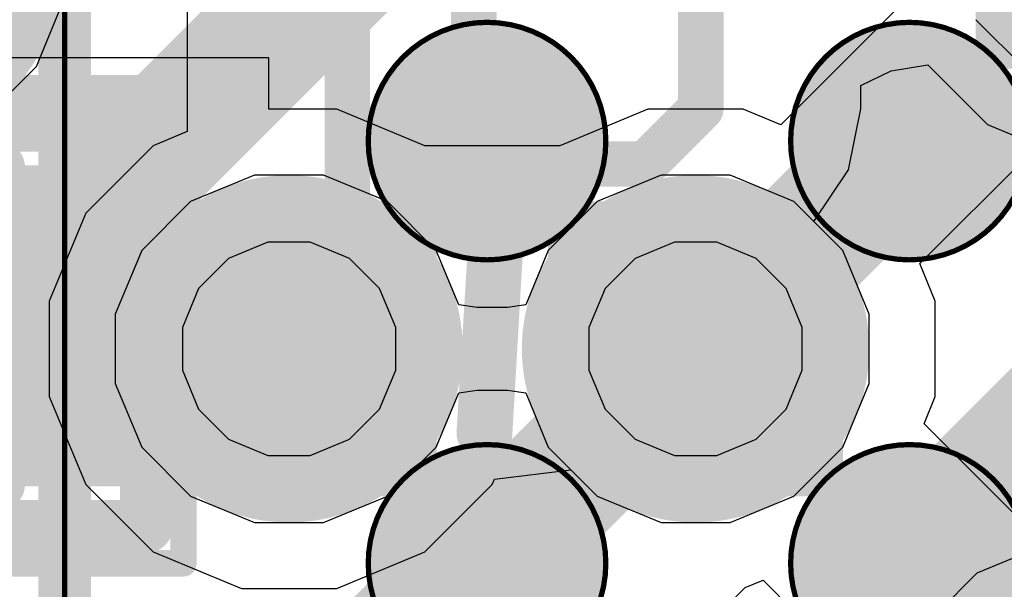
# Model space of a CAD drawing. Header units: inches. Extents: x -6 to 11.2, y -2.2 to 8.3.
# Tile 205 of 256: x 3.0146 to 3.088, y 0.6029 to 0.6454. Entities that reach past the tile are written whole.
import ezdxf

# ---------------------------------------------------------------- set-up
doc = ezdxf.new("R2010")
doc.units = ezdxf.units.IN
doc.header["$MEASUREMENT"] = 0
for name, color, linetype in [('Board Layer Stack Bottom Overlay', 54, 'Continuous'), ('Board Layer Stack Bottom Solder', 6, 'Continuous'), ('Bottom Comp Body -Top13)-Comp Body -Bot14)', 56, 'Continuous'), ('Bottom Comp Outline -Top11)-Comp Outline -Bot12)', 56, 'Continuous'), ('Bottom Courtyard -Top15)-Courtyard -Bot16)', 56, 'Continuous'), ('Bottom Paste', 16, 'Continuous'), ('Drill Drawing', 1, 'Continuous'), ('Layer  6- Inner', 156, 'Continuous'), ('Layer 1- Top', 1, 'Continuous'), ('Layer 2- GND', 16, 'Continuous'), ('Layer 3- Inner', 16, 'Continuous'), ('Layer 4- Inner', 76, 'Continuous'), ('Layer 5- Inner', 90, 'Continuous'), ('Layer 7- PWR', 76, 'Continuous'), ('Layer 8- Bottom', 5, 'Continuous'), ('Top Overlay', 2, 'Continuous'), ('Top Paste', 8, 'Continuous'), ('Top Solder', 216, 'Continuous'), ('Via Holes', 16, 'Continuous')]:
    doc.layers.add(name, color=color, linetype=linetype)
doc.styles.add('Arial', font='txt', dxfattribs={"height": 0.2})

# ---------------------------------------------------------------- blocks, each defined once
blk = doc.blocks.new('ICC_TFBGA96_8X14_P080_417')
at = {"layer": 'Layer 1- Top'}
h = blk.add_hatch(color=7, dxfattribs=at)
edge = h.paths.add_edge_path()
edge.add_arc((0.094488, -0.047244), 0.00689, 0, 360)
h = blk.add_hatch(color=7, dxfattribs=at)
edge = h.paths.add_edge_path()
edge.add_arc((0.125984, -0.047244), 0.00689, 0, 360)
h = blk.add_hatch(color=7, dxfattribs=at)
edge = h.paths.add_edge_path()
edge.add_arc((0.094488, -0.07874), 0.00689, 0, 360)
h = blk.add_hatch(color=7, dxfattribs=at)
edge = h.paths.add_edge_path()
edge.add_arc((0.125984, -0.07874), 0.00689, 0, 360)
at = {"layer": 'Top Paste'}
h = blk.add_hatch(color=8, dxfattribs=at)
edge = h.paths.add_edge_path()
edge.add_arc((0.094488, -0.047244), 0.00689, 0, 360)
h = blk.add_hatch(color=8, dxfattribs=at)
edge = h.paths.add_edge_path()
edge.add_arc((0.125984, -0.047244), 0.00689, 0, 360)
h = blk.add_hatch(color=8, dxfattribs=at)
edge = h.paths.add_edge_path()
edge.add_arc((0.094488, -0.07874), 0.00689, 0, 360)
h = blk.add_hatch(color=8, dxfattribs=at)
edge = h.paths.add_edge_path()
edge.add_arc((0.125984, -0.07874), 0.00689, 0, 360)
at = {"layer": 'Top Solder'}
h = blk.add_hatch(color=216, dxfattribs=at)
edge = h.paths.add_edge_path()
edge.add_arc((0.094488, -0.047244), 0.008858, 0, 360)
h = blk.add_hatch(color=216, dxfattribs=at)
edge = h.paths.add_edge_path()
edge.add_arc((0.125984, -0.047244), 0.008858, 0, 360)
h = blk.add_hatch(color=216, dxfattribs=at)
edge = h.paths.add_edge_path()
edge.add_arc((0.094488, -0.07874), 0.008858, 0, 360)
h = blk.add_hatch(color=216, dxfattribs=at)
edge = h.paths.add_edge_path()
edge.add_arc((0.125984, -0.07874), 0.008858, 0, 360)
at = {"layer": 'Bottom Comp Body -Top13)-Comp Body -Bot14)'}
blk.add_lwpolyline([(0.15748, 0.275591, 0.000394, 0.000394, 0), (0.15748, -0.275591, 0.000394, 0.000394, 0)], format="xyseb", dxfattribs=at)
for points in [[(0.103346, -0.047244, 0.000394, 0.000394, 1), (0.08563, -0.047244, 0.000394, 0.000394, 1)], [(0.134843, -0.047244, 0.000394, 0.000394, 1), (0.117126, -0.047244, 0.000394, 0.000394, 1)], [(0.103248, -0.047244, 0.000197, 0.000197, 1), (0.103445, -0.047244, 0.000197, 0.000197, 1)], [(0.117028, -0.047244, 0.000197, 0.000197, 1), (0.117224, -0.047244, 0.000197, 0.000197, 1)], [(0.134744, -0.047244, 0.000197, 0.000197, 1), (0.134941, -0.047244, 0.000197, 0.000197, 1)], [(0.103346, -0.07874, 0.000394, 0.000394, 1), (0.08563, -0.07874, 0.000394, 0.000394, 1)], [(0.134843, -0.07874, 0.000394, 0.000394, 1), (0.117126, -0.07874, 0.000394, 0.000394, 1)], [(0.103248, -0.07874, 0.000197, 0.000197, 1), (0.103445, -0.07874, 0.000197, 0.000197, 1)], [(0.117028, -0.07874, 0.000197, 0.000197, 1), (0.117224, -0.07874, 0.000197, 0.000197, 1)], [(0.134744, -0.07874, 0.000197, 0.000197, 1), (0.134941, -0.07874, 0.000197, 0.000197, 1)]]:
    blk.add_lwpolyline(points, format="xyseb", close=True, dxfattribs=at)
at = {"layer": 'Top Overlay'}
blk.add_lwpolyline([(0.15748, 0.275591, 0.003937, 0.003937, 0), (0.15748, -0.275591, 0.003937, 0.003937, 0)], format="xyseb", dxfattribs=at)
blk = doc.blocks.new('L15002_035_B_452')
at = {"layer": 'Board Layer Stack Bottom Solder'}
for points in [[(-0.03376, 0.011968), (-0.004823, 0.011968), (-0.004823, -0.011968), (-0.03376, -0.011968)], [(0.004823, 0.011968), (0.03376, 0.011968), (0.03376, -0.011968), (0.004823, -0.011968)]]:
    blk.add_hatch(color=6, dxfattribs=at).paths.add_polyline_path(points)
at = {"layer": 'Bottom Paste'}
for points in [[(-0.031791, 0.01), (-0.006791, 0.01), (-0.006791, -0.01), (-0.031791, -0.01)], [(0.006791, 0.01), (0.031791, 0.01), (0.031791, -0.01), (0.006791, -0.01)]]:
    blk.add_hatch(color=16, dxfattribs=at).paths.add_polyline_path(points)
at = {"layer": 'Layer 8- Bottom'}
for points in [[(-0.031791, 0.01), (-0.006791, 0.01), (-0.006791, -0.01), (-0.031791, -0.01)], [(0.006791, 0.01), (0.031791, 0.01), (0.031791, -0.01), (0.006791, -0.01)]]:
    blk.add_hatch(color=7, dxfattribs=at).paths.add_polyline_path(points)
at = {"layer": 'Board Layer Stack Bottom Overlay'}
for points in [[(0.019882, 0.016142, 0.003937, 0.003937, 0), (-0.018701, 0.016142, 0.003937, 0.003937, 0)], [(0.019882, -0.016142, 0.003937, 0.003937, 0), (-0.018701, -0.016142, 0.003937, 0.003937, 0)]]:
    blk.add_lwpolyline(points, format="xyseb", dxfattribs=at)
for points in [[(-0.019685, 0.016142, 0.001969, 0.001969, 1), (-0.017717, 0.016142, 0.001969, 0.001969, 1)], [(0.018898, 0.016142, 0.001969, 0.001969, 1), (0.020866, 0.016142, 0.001969, 0.001969, 1)], [(-0.019685, -0.016142, 0.001969, 0.001969, 1), (-0.017717, -0.016142, 0.001969, 0.001969, 1)], [(0.018898, -0.016142, 0.001969, 0.001969, 1), (0.020866, -0.016142, 0.001969, 0.001969, 1)]]:
    blk.add_lwpolyline(points, format="xyseb", close=True, dxfattribs=at)
at = {"layer": 'Bottom Comp Body -Top13)-Comp Body -Bot14)'}
for points in [[(-0.021653, 0.011811, 0.003937, 0.003937, 0), (-0.021653, -0.011811, 0.003937, 0.003937, 0)], [(0.021653, 0.011811, 0.003937, 0.003937, 0), (-0.021653, 0.011811, 0.003937, 0.003937, 0)], [(0.021653, 0.011811, 0.003937, 0.003937, 0), (0.021653, -0.011811, 0.003937, 0.003937, 0)], [(0.021653, -0.011811, 0.003937, 0.003937, 0), (-0.021653, -0.011811, 0.003937, 0.003937, 0)]]:
    blk.add_lwpolyline(points, format="xyseb", dxfattribs=at)
for points in [[(-0.022638, 0.011811, 0.001969, 0.001969, 1), (-0.020669, 0.011811, 0.001969, 0.001969, 1)], [(-0.022638, 0.011811, 0.001969, 0.001969, 1), (-0.020669, 0.011811, 0.001969, 0.001969, 1)], [(0.020669, 0.011811, 0.001969, 0.001969, 1), (0.022638, 0.011811, 0.001969, 0.001969, 1)], [(0.020669, 0.011811, 0.001969, 0.001969, 1), (0.022638, 0.011811, 0.001969, 0.001969, 1)], [(-0.022638, -0.011811, 0.001969, 0.001969, 1), (-0.020669, -0.011811, 0.001969, 0.001969, 1)], [(-0.022638, -0.011811, 0.001969, 0.001969, 1), (-0.020669, -0.011811, 0.001969, 0.001969, 1)], [(0.020669, -0.011811, 0.001969, 0.001969, 1), (0.022638, -0.011811, 0.001969, 0.001969, 1)], [(0.020669, -0.011811, 0.001969, 0.001969, 1), (0.022638, -0.011811, 0.001969, 0.001969, 1)]]:
    blk.add_lwpolyline(points, format="xyseb", close=True, dxfattribs=at)
at = {"layer": 'Bottom Comp Outline -Top11)-Comp Outline -Bot12)'}
for points in [[(-0.032677, 0.014961, 0.003937, 0.003937, 0), (-0.032677, -0.014961, 0.003937, 0.003937, 0)], [(0.032677, 0.014961, 0.003937, 0.003937, 0), (-0.032677, 0.014961, 0.003937, 0.003937, 0)], [(0.032677, 0.014961, 0.003937, 0.003937, 0), (0.032677, -0.014961, 0.003937, 0.003937, 0)], [(0.032677, -0.014961, 0.003937, 0.003937, 0), (-0.032677, -0.014961, 0.003937, 0.003937, 0)]]:
    blk.add_lwpolyline(points, format="xyseb", dxfattribs=at)
for points in [[(-0.033661, 0.014961, 0.001969, 0.001969, 1), (-0.031693, 0.014961, 0.001969, 0.001969, 1)], [(-0.033661, 0.014961, 0.001969, 0.001969, 1), (-0.031693, 0.014961, 0.001969, 0.001969, 1)], [(0.031693, 0.014961, 0.001969, 0.001969, 1), (0.033661, 0.014961, 0.001969, 0.001969, 1)], [(0.031693, 0.014961, 0.001969, 0.001969, 1), (0.033661, 0.014961, 0.001969, 0.001969, 1)], [(-0.033661, -0.014961, 0.001969, 0.001969, 1), (-0.031693, -0.014961, 0.001969, 0.001969, 1)], [(-0.033661, -0.014961, 0.001969, 0.001969, 1), (-0.031693, -0.014961, 0.001969, 0.001969, 1)], [(0.031693, -0.014961, 0.001969, 0.001969, 1), (0.033661, -0.014961, 0.001969, 0.001969, 1)], [(0.031693, -0.014961, 0.001969, 0.001969, 1), (0.033661, -0.014961, 0.001969, 0.001969, 1)]]:
    blk.add_lwpolyline(points, format="xyseb", close=True, dxfattribs=at)
at = {"layer": 'Bottom Courtyard -Top15)-Courtyard -Bot16)'}
for points in [[(0.035433, 0.017716, 0.001969, 0.001969, 0), (-0.035433, 0.017716, 0.001969, 0.001969, 0)], [(-0.035433, 0.017716, 0.001969, 0.001969, 0), (-0.035433, -0.017716, 0.001969, 0.001969, 0)], [(0.035433, 0.017716, 0.001969, 0.001969, 0), (0.035433, -0.017716, 0.001969, 0.001969, 0)], [(0, 0.011811, 0.003937, 0.003937, 0), (0, -0.011811, 0.003937, 0.003937, 0)], [(0.011811, 0, 0.003937, 0.003937, 0), (-0.011811, 0, 0.003937, 0.003937, 0)], [(0.035433, -0.017716, 0.001969, 0.001969, 0), (-0.035433, -0.017716, 0.001969, 0.001969, 0)]]:
    blk.add_lwpolyline(points, format="xyseb", dxfattribs=at)
for points in [[(-0.035925, 0.017716, 0.000984, 0.000984, 1), (-0.034941, 0.017716, 0.000984, 0.000984, 1)], [(-0.035925, 0.017716, 0.000984, 0.000984, 1), (-0.034941, 0.017716, 0.000984, 0.000984, 1)], [(0.034941, 0.017716, 0.000984, 0.000984, 1), (0.035925, 0.017716, 0.000984, 0.000984, 1)], [(0.034941, 0.017716, 0.000984, 0.000984, 1), (0.035925, 0.017716, 0.000984, 0.000984, 1)], [(-0.000984, 0.011811, 0.001969, 0.001969, 1), (0.000984, 0.011811, 0.001969, 0.001969, 1)], [(-0.012795, 0, 0.001969, 0.001969, 1), (-0.010827, 0, 0.001969, 0.001969, 1)], [(0.010827, 0, 0.001969, 0.001969, 1), (0.012795, 0, 0.001969, 0.001969, 1)], [(-0.000984, -0.011811, 0.001969, 0.001969, 1), (0.000984, -0.011811, 0.001969, 0.001969, 1)], [(-0.035925, -0.017716, 0.000984, 0.000984, 1), (-0.034941, -0.017716, 0.000984, 0.000984, 1)], [(-0.035925, -0.017716, 0.000984, 0.000984, 1), (-0.034941, -0.017716, 0.000984, 0.000984, 1)], [(0.034941, -0.017716, 0.000984, 0.000984, 1), (0.035925, -0.017716, 0.000984, 0.000984, 1)], [(0.034941, -0.017716, 0.000984, 0.000984, 1), (0.035925, -0.017716, 0.000984, 0.000984, 1)]]:
    blk.add_lwpolyline(points, format="xyseb", close=True, dxfattribs=at)
at = {"layer": 'Bottom Comp Outline -Top11)-Comp Outline -Bot12)', "style": 'Arial', "text_generation_flag": 2}
blk.add_text('R901', height=0.0137795, rotation=180, dxfattribs=at).set_placement((-0.022958, 0.006887))

msp = doc.modelspace()

# ---------------------------------------------------------------- hatches: boundary and pattern name
at = {"layer": 'Layer 1- Top'}
h = msp.add_hatch(color=7, dxfattribs=at)
edge = h.paths.add_edge_path()
edge.add_arc((3.034639, 0.620873), 0.007874, 0, 360)
h = msp.add_hatch(color=7, dxfattribs=at)
edge = h.paths.add_edge_path()
edge.add_arc((3.064954, 0.620873), 0.007874, 0, 360)
at = {"layer": 'Layer 2- GND'}
h = msp.add_hatch(color=7, dxfattribs=at)
edge = h.paths.add_edge_path()
edge.add_arc((3.096844, 0.652763), 0.012953, 0, 360)
h = msp.add_hatch(color=7, dxfattribs=at)
edge = h.paths.add_edge_path()
edge.add_arc((3.034639, 0.620873), 0.012953, 0, 360)
h = msp.add_hatch(color=7, dxfattribs=at)
edge = h.paths.add_edge_path()
edge.add_arc((3.064954, 0.620873), 0.012953, 0, 360)
at = {"layer": 'Layer 3- Inner'}
h = msp.add_hatch(color=7, dxfattribs=at)
edge = h.paths.add_edge_path()
edge.add_arc((3.034639, 0.620873), 0.007874, 0, 360)
at = {"layer": 'Layer 7- PWR'}
h = msp.add_hatch(color=7, dxfattribs=at)
edge = h.paths.add_edge_path()
edge.add_arc((3.00315, 0.650394), 0.014921, 0, 360)
h = msp.add_hatch(color=7, dxfattribs=at)
edge = h.paths.add_edge_path()
edge.add_arc((3.096844, 0.652763), 0.012953, 0, 360)
h = msp.add_hatch(color=7, dxfattribs=at)
edge = h.paths.add_edge_path()
edge.add_arc((3.034639, 0.620873), 0.012953, 0, 360)
h = msp.add_hatch(color=7, dxfattribs=at)
edge = h.paths.add_edge_path()
edge.add_arc((3.064954, 0.620873), 0.012953, 0, 360)
at = {"layer": 'Layer 8- Bottom'}
h = msp.add_hatch(color=7, dxfattribs=at)
edge = h.paths.add_edge_path()
edge.add_arc((3.034639, 0.620873), 0.007874, 0, 360)
h = msp.add_hatch(color=7, dxfattribs=at)
edge = h.paths.add_edge_path()
edge.add_arc((3.064954, 0.620873), 0.007874, 0, 360)
at = {"layer": 'Via Holes'}
h = msp.add_hatch(color=7, dxfattribs=at)
edge = h.paths.add_edge_path()
edge.add_arc((3.034639, 0.620873), 0.002953, 0, 360)
h = msp.add_hatch(color=7, dxfattribs=at)
edge = h.paths.add_edge_path()
edge.add_arc((3.064954, 0.620873), 0.002953, 0, 360)

# ---------------------------------------------------------------- linework, layer by layer
at = {"layer": 'Drill Drawing'}
for points in [[(3.086844, 0.642763, 0.002, 0.002, 0), (3.086844, 0.662763, 0.002, 0.002, 0)], [(3.086844, 0.642763, 0.002, 0.002, 0), (3.106844, 0.642763, 0.002, 0.002, 0)], [(3.024639, 0.630873, 0.002, 0.002, 0), (3.044639, 0.630873, 0.002, 0.002, 0)], [(3.024639, 0.610873, 0.002, 0.002, 0), (3.024639, 0.630873, 0.002, 0.002, 0)], [(3.044639, 0.610873, 0.002, 0.002, 0), (3.044639, 0.630873, 0.002, 0.002, 0)], [(3.054954, 0.630873, 0.002, 0.002, 0), (3.074954, 0.630873, 0.002, 0.002, 0)], [(3.054954, 0.610873, 0.002, 0.002, 0), (3.054954, 0.630873, 0.002, 0.002, 0)], [(3.074954, 0.610873, 0.002, 0.002, 0), (3.074954, 0.630873, 0.002, 0.002, 0)], [(3.024639, 0.610873, 0.002, 0.002, 0), (3.044639, 0.610873, 0.002, 0.002, 0)], [(3.054954, 0.610873, 0.002, 0.002, 0), (3.074954, 0.610873, 0.002, 0.002, 0)]]:
    msp.add_lwpolyline(points, format="xyseb", dxfattribs=at)
for points in [[(3.086344, 0.642763, 0.001, 0.001, 1), (3.087344, 0.642763, 0.001, 0.001, 1)], [(3.086344, 0.642763, 0.001, 0.001, 1), (3.087344, 0.642763, 0.001, 0.001, 1)], [(3.024139, 0.630873, 0.001, 0.001, 1), (3.025139, 0.630873, 0.001, 0.001, 1)], [(3.024139, 0.630873, 0.001, 0.001, 1), (3.025139, 0.630873, 0.001, 0.001, 1)], [(3.044139, 0.630873, 0.001, 0.001, 1), (3.045139, 0.630873, 0.001, 0.001, 1)], [(3.044139, 0.630873, 0.001, 0.001, 1), (3.045139, 0.630873, 0.001, 0.001, 1)], [(3.054454, 0.630873, 0.001, 0.001, 1), (3.055454, 0.630873, 0.001, 0.001, 1)], [(3.054454, 0.630873, 0.001, 0.001, 1), (3.055454, 0.630873, 0.001, 0.001, 1)], [(3.074454, 0.630873, 0.001, 0.001, 1), (3.075454, 0.630873, 0.001, 0.001, 1)], [(3.074454, 0.630873, 0.001, 0.001, 1), (3.075454, 0.630873, 0.001, 0.001, 1)], [(3.024139, 0.610873, 0.001, 0.001, 1), (3.025139, 0.610873, 0.001, 0.001, 1)], [(3.024139, 0.610873, 0.001, 0.001, 1), (3.025139, 0.610873, 0.001, 0.001, 1)], [(3.044139, 0.610873, 0.001, 0.001, 1), (3.045139, 0.610873, 0.001, 0.001, 1)], [(3.044139, 0.610873, 0.001, 0.001, 1), (3.045139, 0.610873, 0.001, 0.001, 1)], [(3.054454, 0.610873, 0.001, 0.001, 1), (3.055454, 0.610873, 0.001, 0.001, 1)], [(3.054454, 0.610873, 0.001, 0.001, 1), (3.055454, 0.610873, 0.001, 0.001, 1)], [(3.074454, 0.610873, 0.001, 0.001, 1), (3.075454, 0.610873, 0.001, 0.001, 1)], [(3.074454, 0.610873, 0.001, 0.001, 1), (3.075454, 0.610873, 0.001, 0.001, 1)]]:
    msp.add_lwpolyline(points, format="xyseb", close=True, dxfattribs=at)
at = {"layer": 'Layer  6- Inner'}
for p, q in [((3.015799, 0.641942), (3.018071, 0.647426)), ((3.085863, 0.645426), (3.089507, 0.641782)), ((3.011602, 0.637744), (3.015799, 0.641942)), ((3.032063, 0.633826), (3.027302, 0.631854)), ((3.037216, 0.633826), (3.032063, 0.633826)), ((3.041976, 0.631854), (3.037216, 0.633826)), ((3.062378, 0.633826), (3.057617, 0.631854)), ((3.067531, 0.633826), (3.062378, 0.633826)), ((3.072291, 0.631854), (3.067531, 0.633826)), ((3.027302, 0.631854), (3.023658, 0.62821)), ((3.04562, 0.62821), (3.041976, 0.631854)), ((3.057617, 0.631854), (3.053974, 0.62821)), ((3.075935, 0.62821), (3.072291, 0.631854)), ((3.023658, 0.62821), (3.021687, 0.62345)), ((3.047297, 0.624162), (3.04562, 0.62821)), ((3.053974, 0.62821), (3.052297, 0.624162)), ((3.077907, 0.62345), (3.075935, 0.62821)), ((3.048658, 0.623956), (3.047297, 0.624162)), ((3.052297, 0.624162), (3.050936, 0.623956)), ((3.021687, 0.62345), (3.021687, 0.618297)), ((3.050936, 0.623956), (3.048658, 0.623956)), ((3.077907, 0.618297), (3.077907, 0.62345)), ((3.021687, 0.618297), (3.023658, 0.613536)), ((3.075935, 0.613536), (3.077907, 0.618297)), ((3.04562, 0.613536), (3.047297, 0.617584)), ((3.047297, 0.617584), (3.048658, 0.61779)), ((3.048658, 0.61779), (3.050936, 0.61779)), ((3.050936, 0.61779), (3.052297, 0.617584)), ((3.052297, 0.617584), (3.053974, 0.613536)), ((3.023658, 0.613536), (3.027302, 0.609892)), ((3.041976, 0.609892), (3.04562, 0.613536)), ((3.053974, 0.613536), (3.057617, 0.609892)), ((3.072291, 0.609892), (3.075935, 0.613536)), ((3.027302, 0.609892), (3.032063, 0.60792)), ((3.037216, 0.60792), (3.041976, 0.609892)), ((3.057617, 0.609892), (3.062378, 0.60792)), ((3.067531, 0.60792), (3.072291, 0.609892)), ((3.032063, 0.60792), (3.037216, 0.60792)), ((3.062378, 0.60792), (3.067531, 0.60792))]:
    msp.add_line(p, q, dxfattribs=at)
msp.add_lwpolyline([(3.048819, 0.614567, 0.003386, 0.003386, 0), (3.05, 0.633858, 0.003386, 0.003386, 0)], format="xyseb", dxfattribs=at)
for points in [[(3.049154, 0.633858, 0.001693, 0.001693, 1), (3.050846, 0.633858, 0.001693, 0.001693, 1)], [(3.047973, 0.614567, 0.001693, 0.001693, 1), (3.049665, 0.614567, 0.001693, 0.001693, 1)]]:
    msp.add_lwpolyline(points, format="xyseb", close=True, dxfattribs=at)
at = {"layer": 'Layer 1- Top'}
for points in [[(2.999809, 0.610779, 0.009843, 0.009843, 0), (3.041793, 0.652763, 0.009843, 0.009843, 0)], [(3.065403, 0.620873, 0.009843, 0.009843, 0), (3.080899, 0.636369, 0.009843, 0.009843, 0)], [(3.064954, 0.620873, 0.009843, 0.009843, 0), (3.065403, 0.620873, 0.009843, 0.009843, 0)], [(3.080899, 0.604873, 0.009843, 0.009843, 0), (3.096505, 0.620479, 0.009843, 0.009843, 0)], [(3.034639, 0.620873, 0.003543, 0.003543, 0), (3.049403, 0.606109, 0.003543, 0.003543, 0)], [(3.034639, 0.620873, 0.003543, 0.003543, 0), (3.034639, 0.620873, 0.003543, 0.003543, 0)], [(3.049403, 0.604873, 0.003543, 0.003543, 0), (3.049403, 0.606109, 0.003543, 0.003543, 0)]]:
    msp.add_lwpolyline(points, format="xyseb", dxfattribs=at)
for points in [[(3.078438, 0.636369, 0.004921, 0.004921, 1), (3.08336, 0.636369, 0.004921, 0.004921, 1)], [(3.062494, 0.620873, 0.004921, 0.004921, 1), (3.067415, 0.620873, 0.004921, 0.004921, 1)], [(3.062942, 0.620873, 0.004921, 0.004921, 1), (3.067863, 0.620873, 0.004921, 0.004921, 1)], [(3.062942, 0.620873, 0.004921, 0.004921, 1), (3.067863, 0.620873, 0.004921, 0.004921, 1)], [(3.033753, 0.620873, 0.001772, 0.001772, 1), (3.035525, 0.620873, 0.001772, 0.001772, 1)], [(3.033753, 0.620873, 0.001772, 0.001772, 1), (3.035525, 0.620873, 0.001772, 0.001772, 1)], [(3.033753, 0.620873, 0.001772, 0.001772, 1), (3.035525, 0.620873, 0.001772, 0.001772, 1)], [(3.078438, 0.604873, 0.004921, 0.004921, 1), (3.08336, 0.604873, 0.004921, 0.004921, 1)], [(3.048517, 0.606109, 0.001772, 0.001772, 1), (3.050289, 0.606109, 0.001772, 0.001772, 1)], [(3.048517, 0.606109, 0.001772, 0.001772, 1), (3.050289, 0.606109, 0.001772, 0.001772, 1)], [(3.048517, 0.604873, 0.001772, 0.001772, 1), (3.050289, 0.604873, 0.001772, 0.001772, 1)]]:
    msp.add_lwpolyline(points, format="xyseb", close=True, dxfattribs=at)
at = {"layer": 'Layer 3- Inner'}
for p, q in [((3.027055, 0.671287), (3.027055, 0.637078)), ((3.079545, 0.641613), (3.08227, 0.642059)), ((3.08227, 0.642059), (3.086719, 0.63761)), ((3.07727, 0.640526), (3.079545, 0.641613)), ((3.07727, 0.638787), (3.07727, 0.640526)), ((3.076363, 0.634224), (3.07727, 0.638787)), ((3.086719, 0.63761), (3.093289, 0.634889)), ((3.027055, 0.637078), (3.024514, 0.636026)), ((3.024514, 0.636026), (3.019486, 0.630998)), ((3.073782, 0.630363), (3.076363, 0.634224)), ((3.019486, 0.630998), (3.016765, 0.624429)), ((3.075935, 0.62821), (3.073782, 0.630363)), ((3.077907, 0.62345), (3.075935, 0.62821)), ((3.016765, 0.624429), (3.016765, 0.617318)), ((3.077907, 0.618297), (3.077907, 0.62345)), ((3.075935, 0.613536), (3.077907, 0.618297)), ((3.016765, 0.617318), (3.019486, 0.610748)), ((3.072291, 0.609892), (3.075935, 0.613536)), ((3.04996, 0.611154), (3.05566, 0.611849)), ((3.05566, 0.611849), (3.057617, 0.609892)), ((3.049792, 0.610748), (3.04996, 0.611154)), ((3.019486, 0.610748), (3.024514, 0.60572)), ((3.044764, 0.60572), (3.049792, 0.610748)), ((3.057617, 0.609892), (3.062378, 0.60792)), ((3.067531, 0.60792), (3.072291, 0.609892)), ((3.062378, 0.60792), (3.067531, 0.60792)), ((3.092501, 0.606857), (3.085932, 0.604136)), ((3.024514, 0.60572), (3.031084, 0.602999)), ((3.038195, 0.602999), (3.044764, 0.60572)), ((3.085932, 0.604136), (3.080904, 0.599108)), ((3.031084, 0.602999), (3.038195, 0.602999))]:
    msp.add_line(p, q, dxfattribs=at)
for points in [[(3.038978, 0.628556, 0.003386, 0.003386, 0), (3.038978, 0.698947, 0.003386, 0.003386, 0)], [(3.048419, 0.63859, 0.003386, 0.003386, 0), (3.048419, 0.694692, 0.003386, 0.003386, 0)], [(3.065348, 0.638787, 0.003386, 0.003386, 0), (3.065348, 0.683865, 0.003386, 0.003386, 0)], [(3.048419, 0.63859, 0.003386, 0.003386, 0), (3.052356, 0.634653, 0.003386, 0.003386, 0)], [(3.061214, 0.634653, 0.003386, 0.003386, 0), (3.065348, 0.638787, 0.003386, 0.003386, 0)], [(3.052356, 0.634653, 0.003386, 0.003386, 0), (3.061214, 0.634653, 0.003386, 0.003386, 0)], [(3.034639, 0.624218, 0.003386, 0.003386, 0), (3.038978, 0.628556, 0.003386, 0.003386, 0)], [(3.034639, 0.620873, 0.003386, 0.003386, 0), (3.034639, 0.624218, 0.003386, 0.003386, 0)]]:
    msp.add_lwpolyline(points, format="xyseb", dxfattribs=at)
for points in [[(3.047572, 0.63859, 0.001693, 0.001693, 1), (3.049265, 0.63859, 0.001693, 0.001693, 1)], [(3.047572, 0.63859, 0.001693, 0.001693, 1), (3.049265, 0.63859, 0.001693, 0.001693, 1)], [(3.064502, 0.638787, 0.001693, 0.001693, 1), (3.066194, 0.638787, 0.001693, 0.001693, 1)], [(3.064502, 0.638787, 0.001693, 0.001693, 1), (3.066194, 0.638787, 0.001693, 0.001693, 1)], [(3.051509, 0.634653, 0.001693, 0.001693, 1), (3.053202, 0.634653, 0.001693, 0.001693, 1)], [(3.051509, 0.634653, 0.001693, 0.001693, 1), (3.053202, 0.634653, 0.001693, 0.001693, 1)], [(3.060368, 0.634653, 0.001693, 0.001693, 1), (3.06206, 0.634653, 0.001693, 0.001693, 1)], [(3.060368, 0.634653, 0.001693, 0.001693, 1), (3.06206, 0.634653, 0.001693, 0.001693, 1)], [(3.038131, 0.628556, 0.001693, 0.001693, 1), (3.039824, 0.628556, 0.001693, 0.001693, 1)], [(3.038131, 0.628556, 0.001693, 0.001693, 1), (3.039824, 0.628556, 0.001693, 0.001693, 1)], [(3.033793, 0.624218, 0.001693, 0.001693, 1), (3.035486, 0.624218, 0.001693, 0.001693, 1)], [(3.033793, 0.624218, 0.001693, 0.001693, 1), (3.035486, 0.624218, 0.001693, 0.001693, 1)], [(3.033793, 0.620873, 0.001693, 0.001693, 1), (3.035486, 0.620873, 0.001693, 0.001693, 1)]]:
    msp.add_lwpolyline(points, format="xyseb", close=True, dxfattribs=at)
at = {"layer": 'Layer 4- Inner'}
for p, q in [((3.033057, 0.628826), (3.030134, 0.627615)), ((3.036221, 0.628826), (3.033057, 0.628826)), ((3.039144, 0.627615), (3.036221, 0.628826)), ((3.063372, 0.628826), (3.060449, 0.627615)), ((3.066536, 0.628826), (3.063372, 0.628826)), ((3.069459, 0.627615), (3.066536, 0.628826)), ((3.030134, 0.627615), (3.027897, 0.625378)), ((3.041381, 0.625378), (3.039144, 0.627615)), ((3.060449, 0.627615), (3.058212, 0.625378)), ((3.071696, 0.625378), (3.069459, 0.627615)), ((3.027897, 0.625378), (3.026687, 0.622455)), ((3.042592, 0.622455), (3.041381, 0.625378)), ((3.058212, 0.625378), (3.057002, 0.622455)), ((3.072907, 0.622455), (3.071696, 0.625378)), ((3.026687, 0.622455), (3.026687, 0.619291)), ((3.042592, 0.619291), (3.042592, 0.622455)), ((3.057002, 0.622455), (3.057002, 0.619291)), ((3.072907, 0.619291), (3.072907, 0.622455)), ((3.026687, 0.619291), (3.027897, 0.616368)), ((3.041381, 0.616368), (3.042592, 0.619291)), ((3.057002, 0.619291), (3.058212, 0.616368)), ((3.071696, 0.616368), (3.072907, 0.619291)), ((3.027897, 0.616368), (3.030134, 0.614131)), ((3.039144, 0.614131), (3.041381, 0.616368)), ((3.058212, 0.616368), (3.060449, 0.614131)), ((3.069459, 0.614131), (3.071696, 0.616368)), ((3.030134, 0.614131), (3.033057, 0.61292)), ((3.036221, 0.61292), (3.039144, 0.614131)), ((3.060449, 0.614131), (3.063372, 0.61292)), ((3.066536, 0.61292), (3.069459, 0.614131)), ((3.033057, 0.61292), (3.036221, 0.61292)), ((3.063372, 0.61292), (3.066536, 0.61292))]:
    msp.add_line(p, q, dxfattribs=at)
at = {"layer": 'Layer 5- Inner'}
for p, q in [((3.085863, 0.645426), (3.089507, 0.641782)), ((3.032063, 0.633826), (3.027302, 0.631854)), ((3.037216, 0.633826), (3.032063, 0.633826)), ((3.041976, 0.631854), (3.037216, 0.633826)), ((3.062378, 0.633826), (3.057617, 0.631854)), ((3.067531, 0.633826), (3.062378, 0.633826)), ((3.072291, 0.631854), (3.067531, 0.633826)), ((3.027302, 0.631854), (3.023658, 0.62821)), ((3.04562, 0.62821), (3.041976, 0.631854)), ((3.057617, 0.631854), (3.053974, 0.62821)), ((3.075935, 0.62821), (3.072291, 0.631854)), ((3.023658, 0.62821), (3.021687, 0.62345)), ((3.047297, 0.624162), (3.04562, 0.62821)), ((3.053974, 0.62821), (3.052297, 0.624162)), ((3.077907, 0.62345), (3.075935, 0.62821)), ((3.048658, 0.623956), (3.047297, 0.624162)), ((3.052297, 0.624162), (3.050936, 0.623956)), ((3.021687, 0.62345), (3.021687, 0.618297)), ((3.050936, 0.623956), (3.048658, 0.623956)), ((3.077907, 0.618297), (3.077907, 0.62345)), ((3.021687, 0.618297), (3.023658, 0.613536)), ((3.075935, 0.613536), (3.077907, 0.618297)), ((3.04562, 0.613536), (3.047297, 0.617584)), ((3.047297, 0.617584), (3.048658, 0.61779)), ((3.048658, 0.61779), (3.050936, 0.61779)), ((3.050936, 0.61779), (3.052297, 0.617584)), ((3.052297, 0.617584), (3.053974, 0.613536)), ((3.023658, 0.613536), (3.027302, 0.609892)), ((3.041976, 0.609892), (3.04562, 0.613536)), ((3.053974, 0.613536), (3.057617, 0.609892)), ((3.072291, 0.609892), (3.075935, 0.613536)), ((3.027302, 0.609892), (3.032063, 0.60792)), ((3.037216, 0.60792), (3.041976, 0.609892)), ((3.057617, 0.609892), (3.062378, 0.60792)), ((3.067531, 0.60792), (3.072291, 0.609892)), ((3.032063, 0.60792), (3.037216, 0.60792)), ((3.062378, 0.60792), (3.067531, 0.60792))]:
    msp.add_line(p, q, dxfattribs=at)
msp.add_lwpolyline([(3.049213, 0.607874, 0.003386, 0.003386, 0), (3.050394, 0.628347, 0.003386, 0.003386, 0)], format="xyseb", dxfattribs=at)
for points in [[(3.049547, 0.628347, 0.001693, 0.001693, 1), (3.05124, 0.628347, 0.001693, 0.001693, 1)], [(3.048366, 0.607874, 0.001693, 0.001693, 1), (3.050059, 0.607874, 0.001693, 0.001693, 1)]]:
    msp.add_lwpolyline(points, format="xyseb", close=True, dxfattribs=at)
at = {"layer": 'Layer 8- Bottom'}
for p, q in [((3.08013, 0.646407), (3.07131, 0.637587)), ((3.033124, 0.642591), (2.975979, 0.642591)), ((3.033124, 0.638747), (3.033124, 0.642591)), ((3.038195, 0.638747), (3.033124, 0.638747)), ((3.044764, 0.636026), (3.038195, 0.638747)), ((3.061399, 0.638747), (3.054829, 0.636026)), ((3.06851, 0.638747), (3.061399, 0.638747)), ((3.07131, 0.637587), (3.06851, 0.638747)), ((3.054829, 0.636026), (3.044764, 0.636026)), ((3.081668, 0.627229), (3.090488, 0.636049)), ((3.082828, 0.624429), (3.081668, 0.627229)), ((3.082828, 0.617318), (3.082828, 0.624429)), ((3.081987, 0.615286), (3.082828, 0.617318)), ((3.091027, 0.606247), (3.081987, 0.615286)), ((3.068656, 0.60306), (3.069984, 0.60361)), ((3.069984, 0.60361), (3.079024, 0.59457)), ((3.037074, 0.571478), (3.068656, 0.60306))]:
    msp.add_line(p, q, dxfattribs=at)
for points in [[(3.026317, 0.582236, 0.009843, 0.009843, 0), (3.064954, 0.620873, 0.009843, 0.009843, 0)], [(3.012341, 0.620873, 0.003543, 0.003543, 0), (3.034639, 0.620873, 0.003543, 0.003543, 0)]]:
    msp.add_lwpolyline(points, format="xyseb", dxfattribs=at)
for points in [[(3.062494, 0.620873, 0.004921, 0.004921, 1), (3.067415, 0.620873, 0.004921, 0.004921, 1)], [(3.033753, 0.620873, 0.001772, 0.001772, 1), (3.035525, 0.620873, 0.001772, 0.001772, 1)]]:
    msp.add_lwpolyline(points, format="xyseb", close=True, dxfattribs=at)

# ---------------------------------------------------------------- block references
at = {"rotation": 180}
for name, p in [('ICC_TFBGA96_8X14_P080_417', (3.175387, 0.557629)), ('L15002_035_B_452', (2.991332, 0.622591))]:
    msp.add_blockref(name, p, dxfattribs=at)

doc.saveas('drawing.dxf')
